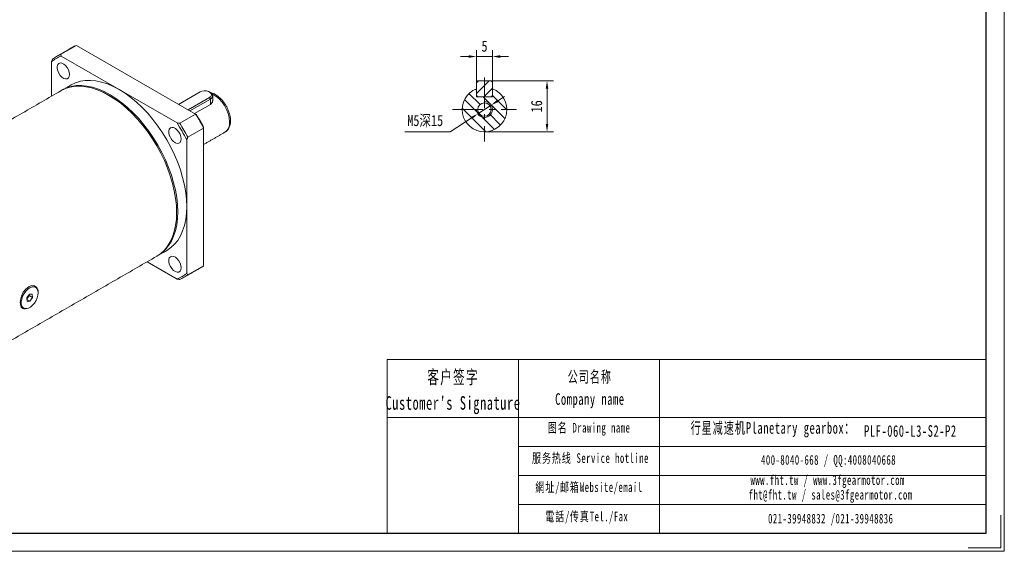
# Model space of a CAD drawing. Header units: millimetres. Extents: x -59 to 418, y -33 to 304.
# Tile 2 of 3: x 109 to 418, y -33 to 134. Entities that reach past the tile are written whole.
import ezdxf

# ---------------------------------------------------------------- set-up
doc = ezdxf.new("R2010")
doc.units = ezdxf.units.MM
doc.header["$LTSCALE"] = 1.5
doc.linetypes.add('CENTER', pattern=[10.16, 6.35, -1.27, 1.27, -1.27])
doc.layers.get('0').update_dxf_attribs({"lineweight": 18})
for name, color, linetype, lineweight in [('3中心线层', 1, 'CENTER', 18), ('7标注层', 4, 'Continuous', 18), ('SLD-0', 7, 'Continuous', 18), ('图框_外框线', 7, 'Continuous', 18)]:
    doc.layers.add(name, color=color, linetype=linetype, lineweight=lineweight)
doc.styles.add('TH_GBDIM', font='txt', dxfattribs={"width": 0.8})
doc.styles.add('标准', font='txt', dxfattribs={"width": 0.667})
doc.dimstyles.new('TH_GBDIM', dxfattribs={"dimtxt": 3.5, "dimasz": 2.5, "dimexe": 2, "dimexo": 0, "dimgap": 1.5, "dimtad": 1, "dimdec": 1, "dimdsep": 46, "dimtxsty": 'TH_GBDIM', "dimcen": 2.5, "dimdle": 5, "dimclrd": 4, "dimclre": 4, "dimclrt": 3, "dimadec": 0, "dimazin": 2, "dimtfac": 0.714286, "dimtdec": 1, "dimtmove": 0, "dimatfit": 3, "dimfxl": 1, "dimtolj": 1, "dimarcsym": 0})

# ---------------------------------------------------------------- blocks, each defined once
blk = doc.blocks.new('*X22')
at = {"layer": '7标注层', "transparency": 16777216}
for points in [[(249.56, 122.64), (249.56, 121.8), (252.06, 122.22)], [(259.56, 122.64), (259.56, 121.8), (257.06, 122.22)]]:
    blk.add_hatch(color=4, dxfattribs=at).paths.add_polyline_path(points, flags=0)
at = {"layer": '7标注层', "color": 4, "transparency": 16777216}
for p, q in [((252.06, 114.2), (252.06, 124.22)), ((257.06, 114.2), (257.06, 124.22)), ((249.56, 122.22), (247.06, 122.22)), ((252.06, 122.22), (257.06, 122.22)), ((259.56, 122.22), (262.06, 122.22))]:
    blk.add_line(p, q, dxfattribs=at)
at = {"layer": '7标注层', "color": 3, "transparency": 16777216, "insert": (254.56, 125.47), "char_height": 3.5, "width": 3.0178, "attachment_point": 5, "style": 'TH_GBDIM'}
blk.add_mtext('5', dxfattribs=at)
blk = doc.blocks.new('*X23')
at = {"layer": '7标注层', "transparency": 16777216}
for points in [[(273.76, 112.1), (274.59, 112.1), (274.18, 114.6)], [(273.76, 101.1), (274.59, 101.1), (274.18, 98.6)]]:
    blk.add_hatch(color=4, dxfattribs=at).paths.add_polyline_path(points, flags=0)
at = {"layer": '7标注层', "color": 4, "transparency": 16777216}
for p, q in [((256.66, 114.6), (276.18, 114.6)), ((274.18, 112.1), (274.18, 101.1)), ((254.56, 98.6), (276.18, 98.6))]:
    blk.add_line(p, q, dxfattribs=at)
at = {"layer": '7标注层', "color": 3, "transparency": 16777216, "insert": (270.93, 106.6), "char_height": 3.5, "width": 6.8833, "attachment_point": 5, "rotation": 90, "style": 'TH_GBDIM'}
blk.add_mtext('16', dxfattribs=at)
blk = doc.blocks.new('*X24')
at = {"layer": '7标注层', "transparency": 16777216}
for points in [[(258.52, 108.68), (258.97, 107.98), (256.65, 106.96)], [(250.14, 103.22), (250.6, 102.52), (252.46, 104.23)]]:
    blk.add_hatch(color=4, dxfattribs=at).paths.add_polyline_path(points, flags=0)
at = {"layer": '7标注层', "color": 4, "transparency": 16777216}
for p, q in [((258.75, 108.33), (260.84, 109.69)), ((256.65, 106.96), (252.46, 104.23)), ((243.83, 98.6), (250.37, 102.87)), ((229.62, 98.6), (243.83, 98.6))]:
    blk.add_line(p, q, dxfattribs=at)
at = {"layer": '7标注层', "color": 3, "transparency": 16777216, "insert": (235.97, 101.98), "char_height": 3.5, "width": 23.3022, "attachment_point": 5, "style": 'TH_GBDIM'}
blk.add_mtext('M5深15', dxfattribs=at)

msp = doc.modelspace()

# ---------------------------------------------------------------- hatches: boundary and pattern name
at = {"linetype": 'Continuous', "lineweight": 0}
h = msp.add_hatch(dxfattribs=at)
h.set_pattern_fill('ANSI31', color=2, style=0, pattern_type=0)
h.set_pattern_definition([(45, (0, 0), (-1.683798, 1.683798), [])])
h.paths.add_polyline_path([(252.058446, 109.997507), (252.458446, 109.597507), (256.658446, 109.597507), (257.058446, 109.997507), (257.058446, 114.197507), (256.658446, 114.597507), (252.458446, 114.597507), (252.058446, 114.197507)], flags=0)
h = msp.add_hatch(dxfattribs=at)
h.set_pattern_fill('ANSI31', color=2, style=0, pattern_type=0)
h.set_pattern_definition([(135, (0, 0), (-1.683798, -1.683798), [])])
edge = h.paths.add_edge_path(flags=0)
edge.add_line((257.058446, 109.597507), (252.058446, 109.597507))
edge.add_line((252.058446, 109.597507), (252.058446, 112.135855))
edge.add_arc((254.558446, 105.597507), 7, 110.92483243, 429.07516757)
edge.add_line((257.058446, 112.135855), (257.058446, 109.597507))
edge = h.paths.add_edge_path(flags=0)
edge.add_arc((254.558446, 105.597507), 2.1, 0, 360)

# ---------------------------------------------------------------- linework, layer by layer
at = {"color": 7, "linetype": 'Continuous', "lineweight": 15}
for p, q in [((121.57724, 122.878465), (126.526987, 125.735893)), ((163.94356, 104.135765), (126.526987, 125.735893)), ((118.718769, 120.605481), (118.718769, 109.772032)), ((139.931972, 111.874299), (121.762629, 122.363237)), ((252.058446, 114.197507), (252.458446, 114.597507)), ((256.658446, 114.597507), (252.458446, 114.597507)), ((256.658446, 114.597507), (257.058446, 114.197507)), ((158.101314, 101.385361), (139.931972, 111.874299)), ((252.058446, 114.197507), (252.058446, 109.997507)), ((252.058446, 109.597507), (252.058446, 112.135855)), ((257.058446, 109.997507), (257.058446, 114.197507)), ((257.058446, 112.135855), (257.058446, 109.597507)), ((165.317104, 111.095925), (158.602005, 107.21938)), ((161.571854, 105.504923), (168.286953, 109.381468)), ((168.569796, 108.89157), (162.137586, 105.178335)), ((168.569796, 108.89157), (168.286953, 109.381468)), ((168.569796, 108.89157), (168.569796, 107.208147)), ((169.302031, 109.912081), (169.302031, 108.17218)), ((252.458446, 109.597507), (252.058446, 109.997507)), ((252.058446, 109.597507), (257.058446, 109.597507)), ((256.658446, 109.597507), (252.458446, 109.597507)), ((257.058446, 109.997507), (256.658446, 109.597507)), ((168.569796, 107.208147), (163.59563, 104.336622)), ((163.94356, 104.135765), (158.993813, 101.278337)), ((161.498729, 96.939695), (166.448476, 99.797123)), ((166.448476, 100.05046), (166.448476, 99.797123)), ((166.448476, 56.589845), (166.448476, 99.797123)), ((161.145175, 75.131954), (161.145175, 96.113238)), ((161.145175, 54.150668), (161.145175, 75.131954)), ((148.717759, 57.809924), (158.101314, 52.392913)), ((166.448476, 56.589845), (161.498729, 53.732417)), ((110.941802, 46.492605), (111.773063, 47.656303)), ((111.03901, 45.375504), (110.941802, 46.492605)), ((111.322451, 46.616259), (110.973545, 46.127819)), ((111.738081, 47.198108), (111.322451, 46.616259)), ((111.706338, 47.562893), (111.738081, 47.198108)), ((111.738081, 47.198108), (112.798741, 46.585802)), ((111.773063, 47.656303), (112.701532, 47.702902)), ((112.798741, 46.585802), (111.967479, 45.422103)), ((112.701532, 47.702902), (112.798741, 46.585802)), ((110.985631, 45.988912), (111.967479, 45.422103)), ((111.967479, 45.422103), (111.03901, 45.375504))]:
    msp.add_line(p, q, dxfattribs=at)
msp.add_line((265.190974, 27.134794), (265.190974, -27.365516))
for points in [[(124.376516, 116.566404), (124.290126, 117.278145), (124.038629, 118.02639), (123.644375, 118.74465), (123.142393, 119.369112), (122.577288, 119.844285), (121.999271, 120.127947), (121.4597, 120.194894), (121.00652, 120.039179), (120.679999, 119.674637), (120.509148, 119.13366), (120.509148, 118.464314), (120.679999, 117.726077), (121.00652, 116.984541), (121.4597, 116.305596), (121.999271, 115.74957), (122.577288, 115.365867), (123.142393, 115.188581), (123.644375, 115.233467), (124.038629, 115.496534), (124.290126, 115.954407), (124.376516, 116.566404)], [(139.931972, 111.874299), (138.083119, 112.848404), (136.248338, 113.628663), (134.441591, 114.209141), (132.676629, 114.585416), (130.966885, 114.754629), (129.32537, 114.715488), (127.764579, 114.468295), (126.296388, 114.014927), (124.93319, 113.359542)], [(121.75121, 111.522624), (123.114408, 112.178009), (124.582598, 112.631377), (126.14339, 112.878569), (127.784904, 112.917711), (129.494649, 112.748498), (131.259611, 112.372223), (133.066357, 111.791745), (134.901139, 111.011486), (136.749992, 110.03738), (138.598844, 108.876846), (140.433626, 107.538711), (142.240373, 106.033164), (144.005335, 104.371657), (145.715079, 102.566841), (147.356593, 100.632448), (148.917385, 98.583203), (150.385576, 96.434699), (151.749992, 94.203287), (153.000248, 91.905954), (154.126831, 89.560179), (155.121164, 87.183817), (155.975683, 84.794954), (156.683883, 82.411768), (157.240372, 80.052402), (157.640919, 77.734806), (157.882472, 75.476623), (157.963195, 73.295036), (157.882472, 71.206649), (157.640919, 69.227357), (157.240372, 67.372223), (156.683883, 65.655365), (155.975683, 64.08985), (155.121164, 62.687592), (154.126831, 61.459265), (153.000248, 60.414215), (151.749992, 59.560395), (151.748772, 59.559691)], [(121.929029, 111.622871), (122.103546, 111.726021), (123.467962, 112.382112), (124.936153, 112.835479), (126.496944, 113.082672), (128.138458, 113.121813), (129.848203, 112.9526), (131.613165, 112.576325), (133.419911, 111.995847), (135.254693, 111.215588), (137.103546, 110.241483), (138.952398, 109.080948), (140.78718, 107.742814), (142.593927, 106.237266), (144.358889, 104.57576), (146.068633, 102.770944), (147.710147, 100.83655), (149.270939, 98.787306), (150.73913, 96.638801), (152.103546, 94.40739), (153.353802, 92.110057), (154.480385, 89.764282), (155.474718, 87.387919), (156.329237, 84.999056), (157.037437, 82.615871), (157.593927, 80.256504), (157.994473, 77.938909), (158.236026, 75.680725), (158.316749, 73.499138)], [(161.145175, 75.131954), (161.064452, 77.313541), (160.822899, 79.571724), (160.422353, 81.88932), (159.865863, 84.248687), (159.157663, 86.631872), (158.303145, 89.020735), (157.308811, 91.397097), (156.182228, 93.742872), (154.931972, 96.040205), (153.567556, 98.271617), (152.099366, 100.420121), (150.538574, 102.469366), (148.897059, 104.403759), (147.187315, 106.208575), (145.422353, 107.870082), (143.615606, 109.375629), (141.780824, 110.713764), (139.931972, 111.874299)], [(168.286953, 109.381468), (168.705276, 109.726355), (168.894039, 110.133037), (168.830476, 110.552465), (168.52225, 110.934046), (168.006541, 111.231758), (167.345551, 111.409693), (166.619003, 111.446388), (165.914531, 111.337417), (165.317104, 111.095925)], [(168.570084, 110.932425), (169.029547, 110.567289), (169.271252, 110.137851), (169.271252, 109.686313), (169.029546, 109.256873), (168.569796, 108.89157)], [(159.376516, 96.361334), (159.290125, 97.073075), (159.03863, 97.821319), (158.644375, 98.539581), (158.142394, 99.164042), (157.577288, 99.639215), (156.99927, 99.922877), (156.4597, 99.989824), (156.006521, 99.834109), (155.679999, 99.469567), (155.509147, 98.92859), (155.509147, 98.259245), (155.679999, 97.521007), (156.006521, 96.779471), (156.4597, 96.100526), (156.99927, 95.5445), (157.577288, 95.160797), (158.142394, 94.983511), (158.644375, 95.028397), (159.03863, 95.291463), (159.290125, 95.749337), (159.376516, 96.361334)], [(154.930753, 61.396609), (154.931972, 61.397313), (156.182228, 62.251133), (157.308811, 63.296183), (158.303145, 64.524511), (159.157663, 65.926768), (159.865863, 67.492283), (160.422353, 69.209141), (160.822899, 71.064275), (161.064452, 73.043568), (161.145175, 75.131954)], [(158.316749, 73.499138), (158.236026, 71.410752), (157.994473, 69.431459), (157.593927, 67.576325), (157.037437, 65.859467), (156.329237, 64.293953), (155.474718, 62.891695), (154.480385, 61.663367), (153.353802, 60.618317), (152.103546, 59.764497), (151.924509, 59.663547)], [(159.376516, 55.944625), (159.290125, 56.656366), (159.03863, 57.40461), (158.644375, 58.122873), (158.142394, 58.747334), (157.577288, 59.222506), (156.99927, 59.506168), (156.4597, 59.573117), (156.006521, 59.417401), (155.679999, 59.052859), (155.509147, 58.511881), (155.509147, 57.842537), (155.679999, 57.104298), (156.006521, 56.362763), (156.4597, 55.683819), (156.99927, 55.127792), (157.577288, 54.74409), (158.142394, 54.566803), (158.644375, 54.611688), (159.03863, 54.874754), (159.290125, 55.332628), (159.376516, 55.944625)], [(114.450709, 47.467947), (114.550645, 47.865003), (114.492966, 48.929429), (114.092729, 49.753843), (113.404685, 50.245983), (112.520154, 50.333824), (111.56257, 49.993354), (110.652542, 49.266641), (109.878355, 48.239183), (109.303993, 47.024658), (108.978998, 45.771552), (108.914564, 44.979864)], [(112.123836, 43.625283), (112.774936, 44.170118), (113.369193, 44.863812), (113.869267, 45.662777), (114.243737, 46.51681), (114.469074, 47.372251), (114.531117, 48.175348), (114.425971, 48.875641), (114.16024, 49.429126), (113.750622, 49.801027), (113.222855, 49.967976), (112.6101, 49.919482), (111.950859, 49.658593), (111.286554, 49.201701), (110.658926, 48.577514), (110.107412, 47.825254), (109.666664, 46.992185), (109.364378, 46.130655), (109.219545, 45.294794), (109.241268, 44.537125), (109.42818, 43.905254), (109.768538, 43.438883), (110.240957, 43.167317), (110.81575, 43.107619), (111.456803, 43.26354), (112.123836, 43.625283)], [(111.44301, 49.949228), (111.778158, 50.106733), (112.211058, 50.234449)]]:
    msp.add_lwpolyline(points, dxfattribs=at)
msp.add_circle((254.558446, 105.597507), 2.1, dxfattribs=at)
for centre, radius, start, end in [((131.925963, 113.492266), 13.381157, 113.79566423, 119.99251814), ((126.789763, 110.143516), 13.213389, 112.36202614, 127.64876855), ((126.969022, 110.649533), 13.364808, 113.79286234, 126.21788942), ((254.558446, 105.597507), 7, 110.92483243, 69.07516757), ((164.202549, 101.353939), 10.382322, 1.71807445, 62.08925002), ((105.285699, 67.377205), 69.223813, 27.92625603, 32.07374411), ((106.131332, 67.865393), 68.366926, 28.08426162, 31.91571946), ((100.505226, 64.617495), 68.331437, 27.44688344, 32.5531167), ((100.335952, 64.519777), 69.223813, 27.92625603, 32.07374411), ((171.096922, 101.310711), 3.501276, 305.50098979, 5.81118711), ((158.540594, 67.389022), 13.384948, 300.00286286, 306.21409006), ((153.074037, 64.612893), 13.213684, 292.36217438, 307.64857737), ((153.601709, 64.515379), 13.365448, 293.79316107, 306.21759068), ((112.67802, 48.836447), 1.607646, 20.19982141, 57.96826809), ((109.828178, 47.664439), 1.825248, 308.48915372, 324.95167238), ((109.775133, 47.761978), 1.925322, 323.48170204, 353.2605506), ((110.273159, 44.617755), 1.537746, 241.14378403, 280.69887067)]:
    msp.add_arc(centre, radius, start, end, dxfattribs=at)
at = {"color": 4}
msp.add_arc((254.558446, 105.597507), 2.5, 180, 90, dxfattribs=at)
at = {"color": 7, "linetype": 'Continuous', "lineweight": 15}
for points in [[(125.236898, 125.081561), (120.287151, 122.224133)], [(118.718769, 120.605481), (119.072323, 121.431937)], [(121.57724, 122.878465), (121.762629, 122.363237)], [(121.75121, 111.522624), (72.905166, 83.324403)], [(124.93319, 113.359542), (122.104764, 111.726726)], [(168.570084, 110.932425), (168.287196, 111.095786)], [(164.163003, 104.00902), (163.94356, 104.135765)], [(158.101314, 101.385361), (158.993813, 101.278337)], [(161.498729, 96.939695), (161.145175, 96.113238)], [(166.448477, 94.603043), (173.130172, 98.460303)], [(102.904156, 31.362295), (151.748772, 59.559691)], [(152.102327, 59.763794), (154.930753, 61.396609)], [(160.2839, 52.940224), (165.233647, 55.797652)], [(161.145175, 54.150668), (161.498729, 53.732417)], [(113.752618, 49.799877), (113.247036, 50.091744)], [(158.993813, 52.285889), (158.101314, 52.392913)], [(109.482342, 43.570395), (109.987924, 43.278529)]]:
    msp.add_open_spline(points, degree=1, dxfattribs=at)
for points, knots in [([(169.281089, 108.422435), (169.27122, 108.255672), (169.249062, 107.881275), (168.94716, 107.459311), (168.662207, 107.269654), (168.569796, 107.208147)], [0, 0, 0, 0, 0.5209449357, 1.1695646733, 1.4808742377, 1.4808742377, 1.4808742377, 1.4808742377]), ([(173.092297, 98.460992), (173.263142, 98.561356), (173.657682, 98.793131), (174.136753, 99.349536), (174.533071, 100.062928), (174.785186, 100.896533), (174.865788, 101.589528), (174.876414, 102.176618), (174.85119, 102.794084), (174.713987, 103.710973), (174.405338, 104.814859), (173.961918, 105.908856), (173.397679, 106.963217), (172.728393, 107.9497), (171.971046, 108.840893), (171.14323, 109.613782), (170.262312, 110.237411), (169.402578, 110.687382), (168.839228, 110.826663), (168.585411, 110.889415)], [0, 0, 0, 0, 0.7157880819, 1.6529969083, 2.5996582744, 3.580192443, 4.5853337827, 4.8314707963, 5.3991017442, 6.4539596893, 7.5056782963, 8.5539036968, 9.600000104, 10.6464815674, 11.6955992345, 12.7501442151, 13.8130344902, 14.8857408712, 15.765362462, 15.765362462, 15.765362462, 15.765362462]), ([(108.914564, 44.979864), (108.941426, 44.635307), (108.995143, 43.946265), (109.416941, 43.276653), (110.070531, 43.014613), (110.631247, 43.009563), (110.961547, 43.183654), (110.976262, 43.191409)], [0, 0, 0, 0, 0.8326127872, 1.6650495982, 2.5020627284, 3.3422422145, 3.3814162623, 3.3814162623, 3.3814162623, 3.3814162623])]:
    msp.add_open_spline(points, degree=3, knots=knots, dxfattribs=at)
at = {"layer": '3中心线层'}
for p, q in [((254.558446, 115.597507), (254.558446, 95.597507)), ((244.558446, 105.597507), (264.558446, 105.597507))]:
    msp.add_line(p, q, dxfattribs=at)
at = {"layer": '7标注层', "color": 0}
msp.add_line((224.079004, 27.134794), (224.079004, -27.356198), dxfattribs=at)
at = {"layer": '图框_外框线'}
for p, q in [((224.079004, 27.134794), (265.190974, 27.134794)), ((265.190974, 27.134794), (265.190974, -27.356198)), ((265.190974, 27.134794), (411.972522, 27.134794)), ((309.486355, 27.134794), (309.486355, -27.356198)), ((224.079004, 8.951108), (265.190974, 8.951108)), ((265.190974, 8.951108), (411.972522, 8.951108)), ((265.190974, -0.140736), (411.972522, -0.140736)), ((265.190974, -9.232579), (411.972522, -9.232579)), ((265.190974, -18.324422), (411.972522, -18.324422))]:
    msp.add_line(p, q, dxfattribs=at)
at = {"layer": '图框_外框线', "color": 3}
msp.add_lwpolyline([(-59.145765, -33.032322), (417.648645, -33.032322), (417.648645, 304.12944), (-59.145765, 304.12944)], close=True, dxfattribs=at)
at = {"layer": '图框_外框线', "color": 3, "lineweight": 25}
msp.add_lwpolyline([(-30.765145, -27.356198), (411.972522, -27.356198), (411.972522, 298.453316), (-30.765145, 298.453316)], close=True, dxfattribs=at)
at = {"layer": '图框_外框线', "color": 3}
msp.add_lwpolyline([(416.513421, -21.680074), (416.513421, -31.897097), (406.296398, -31.897097)], dxfattribs=at)

# ---------------------------------------------------------------- texts
at = {"layer": 'SLD-0', "color": 1, "attachment_point": 2, "line_spacing_factor": 1.15057, "style": '标准'}
for s, insert, char_height, width in [("\\T1.1;客户签字\\PCustomer's Signature", (244.705852, 23.770742), 4.2428602, 52.78161831), ('\\T1.1;公司名称\\PCompany name', (287.619601, 23.54551), 3.63673731, 47.08439322), ('\\T1.1;图名 Drawing name', (287.371014, 7.275155), 3.03061443, 38.75757127), ('\\T1.1;  行星减速机Planetary gearbox：', (343.242289, 7.50893), 3.63673731, 57.19729546), ('\\T1.1;\\pxt5.83333;PLF-060-L3-S2-P2', (388.172622, 6.543359), 3.63673731, 30.87732997), ('\\T1.1;服务热线 Service hotline', (287.800775, -2.25455), 3.03061443, 43.17965773), ('\\T1.1;400-8040-668 / QQ:4008040668', (362.506568, -2.83363), 3.03061443, 88.23757932), ('\\T1.1;www.fht.tw / www.3fgearmotor.com ', (362.227129, -9.145992), 3.03061443, 88.33691042), ('\\T1.1;網址/邮箱Website/email', (287.32888, -11.385318), 3.03061443, 44.94595946), ('\\T1.1;\\pxt12;fht@fht.tw / sales@3fgearmotor.com ', (363.150739, -13.760816), 3.03061443, 88.33691042), ('\\T1.1;電話/传真Tel./Fax', (286.649887, -20.587273), 3.03061443, 45.48652762), ('\\T1.1;021-39948832 /021-39948836 ', (363.182428, -21.249894), 3.03061443, 67.45191356)]:
    msp.add_mtext(s, dxfattribs=dict(at, insert=insert, char_height=char_height, width=width))

# ---------------------------------------------------------------- dimensions: what is measured, and where the dimension line sits
at = {"layer": '7标注层'}
dim = msp.add_linear_dim(base=(257.058446, 122.221483), p1=(252.058446, 114.197507), p2=(257.058446, 114.197507), dimstyle='TH_GBDIM', override={"dimdec": 5, "dimsah": 1, "dimtzin": 0}, dxfattribs=at)
dim.commit()
dim.dimension.update_dxf_attribs({"geometry": '*X22', "text_midpoint": (254.558446, 125.471483)})
dim = msp.add_linear_dim(base=(274.1761, 98.597507), p1=(256.658446, 114.597507), p2=(254.558446, 98.597507), angle=90, dimstyle='TH_GBDIM', override={"dimdec": 5, "dimsah": 1, "dimtzin": 0}, dxfattribs=at)
dim.commit()
dim.dimension.update_dxf_attribs({"geometry": '*X23', "text_midpoint": (270.9261, 106.597507)})
dim = msp.add_diameter_dim_2p(p1=(256.652445, 106.963217), p2=(252.464446, 104.231796), text='M5深15', dimstyle='TH_GBDIM', override={"dimtoh": 1, "dimdec": 0, "dimpost": '%%C<>', "dimsah": 1, "dimtzin": 0}, dxfattribs=at)
dim.commit()
dim.dimension.update_dxf_attribs({"geometry": '*X24', "text_midpoint": (243.825572, 98.597507), "dimtype": 163})

doc.saveas('drawing.dxf')
